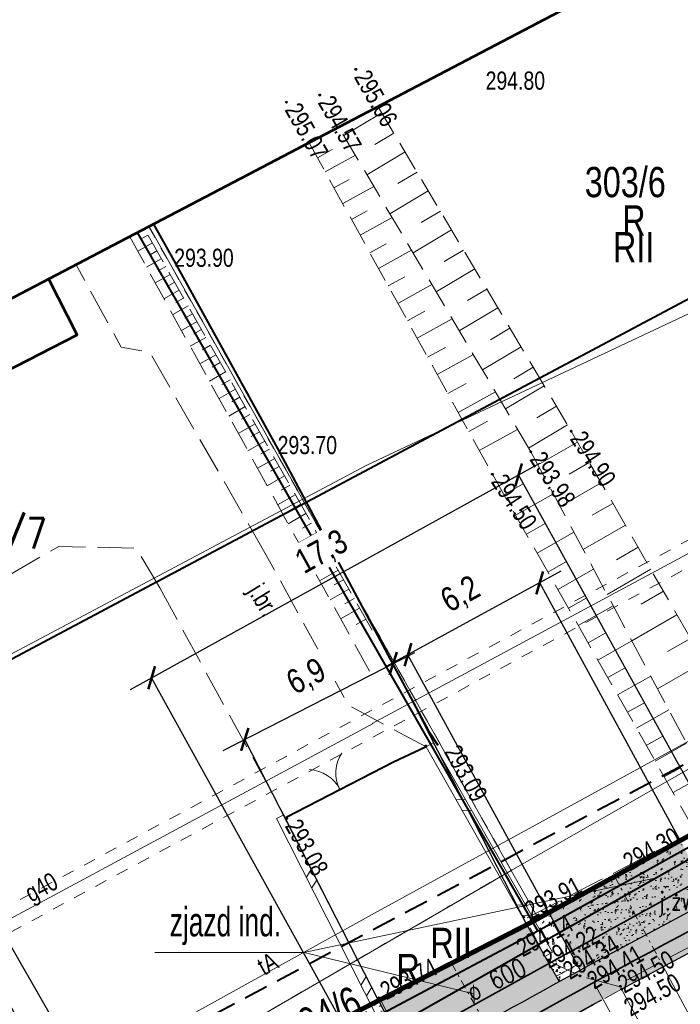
# Model space of a CAD drawing. Header units: metres. Extents: x 7437397 to 7437781, y 5556608 to 5556944.
# Tile 30 of 46: x 7437610 to 7437637, y 5556741 to 5556781. Entities that reach past the tile are written whole.
import ezdxf

# ---------------------------------------------------------------- set-up
doc = ezdxf.new("R2010")
doc.units = ezdxf.units.M
doc.header["$MEASUREMENT"] = 0
for name, pattern in [('0.5_0.5', [1.5, 0.5, -0.5, 0.5]), ('314-500', [2.5, 2, -0.5]), ('BUBZ01-500', [1.75, 1.25, -0.5]), ('DGN Style 2', [6.14715, 3.68829, -2.45886]), ('DGN Style 4', [0.717182, 0.358367, -0.179184, 0.000447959, -0.179184]), ('EGBU01-500', [1, 0.5, -0.5]), ('KTCR02-500', [1.5, 1, -0.5]), ('KTJZ01-500', [2, 1.5, -0.5])]:
    doc.linetypes.add(name, pattern=pattern)
doc.layers.get('0').update_dxf_attribs({"color": 250, "lineweight": 5})
for name, color, linetype, lineweight in [('203-Punkt załamania granicy działki nie stabilizowany', 7, 'Continuous', 5), ('905-Brama w ogrodzeniu', 7, 'Continuous', 5), ('_PROJ_WYMIARY', 7, 'Continuous', 9), ('_PROJ_ZAGOSPODAROWANIE', 7, 'Continuous', 13), ('ARCH_HATCH', 7, 'Continuous', 13), ('BUBZ01', 250, 'Continuous', 5), ('BUBZ01_1', 250, 'Continuous', 5), ('BUIB02_01', 250, 'Continuous', 5), ('BUIB05_01', 250, 'Continuous', 5), ('BUUD02_01', 250, 'Continuous', 5), ('D_kilometraz', 7, 'Continuous', 13), ('D_krawedz swobodna jezdni', 7, 'DGN Style 2', 30), ('D_kraweznik obnizony', 7, 'DGN Style 2', 30), ('D_obrzeze', 7, 'Continuous', 30), ('D_opis trasy', 7, 'Continuous', 13), ('D_opisy', 7, 'Continuous', 13), ('D_osie', 7, 'DGN Style 4', 13), ('D_pobocze', 7, 'Continuous', 13), ('EGBB01', 250, 'Continuous', 5), ('EGBD03', 250, 'Continuous', 5), ('EGBK02', 250, 'Continuous', 5), ('EGBP04_03', 250, 'Continuous', 5), ('EGBU01', 250, 'Continuous', 5), ('ELEKTRYKA_TRASY', 1, 'Continuous', 35), ('GAZ', 50, 'Continuous', 30), ('KTJZ01', 250, 'Continuous', 5), ('KTOK02', 250, 'Continuous', 5), ('KTOK05_01', 250, 'Continuous', 5), ('MPZP', 250, 'Continuous', 5), ('punkt wysokościowy sztuczny', 7, 'Continuous', 5), ('RTPW01', 250, 'Continuous', 5), ('RTPW02', 250, 'Continuous', 5), ('rzedne dla projektanta', 250, 'Continuous', 5), ('SUPG_01', 250, 'Continuous', 5), ('SUPT_01', 250, 'Continuous', 5), ('SUPW_01', 250, 'Continuous', 5), ('Warstwa 1', 250, 'Continuous', 5), ('Warstwa 14', 250, 'Continuous', 5)]:
    doc.layers.add(name, color=color, linetype=linetype, lineweight=lineweight)
doc.styles.add('DROGI', font='arial.ttf', dxfattribs={"width": 0.55, "height": 1.25})
doc.styles.add('ROMANS', font='arial.ttf', dxfattribs={"width": 0.8})
doc.styles.get("Standard").update_dxf_attribs({"font": 'txt.shx', "width": 0.75})
doc.linetypes.add('KTOK05_01-500', pattern='A,3.75,[13,dgnlstyle-rozp_2015.shx,S=0.002778,R=0,X=0,Y=0],3.75', length=7.5)
doc.dimstyles.new('1-500', dxfattribs={"dimscale": 10, "dimtxt": 0.1, "dimasz": 0.07, "dimexe": 0, "dimexo": 0, "dimgap": 0.05, "dimtad": 1, "dimdec": 1, "dimrnd": 0.08, "dimzin": 0, "dimtxsty": 'ROMANS', "dimblk": 'ARCHTICK', "dimcen": 0.02, "dimdle": 0.1, "dimclrt": 256, "dimadec": 0, "dimazin": 0, "dimtfac": 0.666667, "dimtdec": 1, "dimtofl": 0, "dimtmove": 1, "dimatfit": 2, "dimfxl": 0, "dimtolj": 1, "dimtzin": 0, "dimarcsym": 0})
pattern_1 = [(50, (0, 0), (0.7172601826, -0.062752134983), [0.075, -0.825]), (355, (0, 0), (-0.138751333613, 0.7521921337), [0.06, -0.66]), (100.45144446, (0.0598, -0.0052), (0.578508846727, 0.68943999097), [0.063740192, -0.701142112]), (46.1842, (0, 0.2), (1.06724133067, -0.16551928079), [0.1125, -1.2375]), (96.63563549, (0.0889, 0.1862), (0.93466194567, 0.97411860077), [0.095610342, -1.05171376]), (351.18416399, (0, 0.2), (0.93466194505, 0.97411860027), [0.09, -0.990000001]), (21, (0.1, 0.15), (0.59690705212, -0.402618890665), [0.075, -0.825]), (326, (0.1, 0.15), (0.24331533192, 0.725150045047), [0.06, -0.66]), (71.45144474, (0.14974, 0.11645), (0.84022237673, 0.322531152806), [0.06374019, -0.701142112]), (37.5, (0, 0), (0.012159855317, 0.332893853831), [0, -0.652, 0, -0.67, 0, -0.6625]), (7.5, (0, 0), (0.263069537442, 0.394411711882), [0, -0.382, 0, -0.637, 0, -0.2525]), (327.5, (-0.223, 0), (0.5338224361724, -0.022554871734), [0, -0.25, 0, -0.78, 0, -1.035]), (317.5, (-0.323, 0), (0.583186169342, 0.100104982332), [0, -0.325, 0, -0.518, 0, -0.735])]

# ---------------------------------------------------------------- blocks, each defined once
blk = doc.blocks.new('203')
at = {"layer": '203-Punkt załamania granicy działki nie stabilizowany', "linetype": 'Continuous', "lineweight": 13}
h = blk.add_hatch(color=96, dxfattribs=at)
edge = h.paths.add_edge_path()
edge.add_arc((0, 0), 0.45, 0, 360)
blk = doc.blocks.new('PW02')
at = {"layer": 'punkt wysokościowy sztuczny', "linetype": 'Continuous', "lineweight": 13}
h = blk.add_hatch(color=0, dxfattribs=at)
edge = h.paths.add_edge_path()
edge.add_arc((0, 0), 0.45, 0, 360)
blk = doc.blocks.new('905')
at = {"layer": '905-Brama w ogrodzeniu', "color": 0, "linetype": 'Continuous', "lineweight": 13}
for centre, start, end in [((-15, 0), 0, 60), ((15, 0), 120, 180)]:
    blk.add_arc(centre, 15, start, end, dxfattribs=at)
blk = doc.blocks.new('_ArchTick')
at = {"color": 0, "linetype": 'ByBlock', "const_width": 0.15}
blk.add_lwpolyline([(-0.5, -0.5), (0.5, 0.5)], dxfattribs=at)
blk = doc.blocks.new('*D55')
at = {"layer": '_PROJ_WYMIARY', "color": 0, "lineweight": -2, "transparency": 16777216}
for p, q in [((7437603.621, 5556743.499), (7437608.183, 5556745.878)), ((7437612.907, 5556734.654), (7437607.296, 5556745.415)), ((7437610.119, 5556733.2), (7437604.508, 5556743.962))]:
    blk.add_line(p, q, dxfattribs=at)
at = {"layer": 'Defpoints', "color": 0}
for p in [(7437607.296, 5556745.415), (7437612.907, 5556734.654), (7437610.119, 5556733.2)]:
    blk.add_point(p, dxfattribs=at)
at = {"layer": '_PROJ_WYMIARY', "transparency": 16777216, "insert": (7437605.393, 5556745.665), "char_height": 1, "attachment_point": 5, "rotation": 27.5386, "style": 'ROMANS', "bg_fill": 3, "box_fill_scale": 1.25, "bg_fill_color": 256, "bg_fill_true_color": 13158600, "bg_fill_transparency": 0}
blk.add_mtext('\\A1;3,1', dxfattribs=at)
at = {"layer": '_PROJ_WYMIARY', "color": 0, "lineweight": -2, "transparency": 16777216, "xscale": 0.7000000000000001, "yscale": 0.7000000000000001, "zscale": 0.7000000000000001}
for p, rotation in [((7437607.296, 5556745.415), 27.53863694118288), ((7437604.508, 5556743.962), 207.5386369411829)]:
    blk.add_blockref('_ArchTick', p, dxfattribs=dict(at, rotation=rotation))
blk = doc.blocks.new('*D56')
at = {"layer": '_PROJ_WYMIARY', "color": 0, "lineweight": -2, "transparency": 16777216}
for p, q in [((7437618.583, 5556751.178), (7437626.495, 5556755.227)), ((7437631.127, 5556743.978), (7437625.604, 5556754.771)), ((7437624.996, 5556740.841), (7437619.473, 5556751.633))]:
    blk.add_line(p, q, dxfattribs=at)
at = {"layer": 'Defpoints', "color": 0}
for p in [(7437625.604, 5556754.771), (7437631.127, 5556743.978), (7437624.996, 5556740.841)]:
    blk.add_point(p, dxfattribs=at)
at = {"layer": '_PROJ_WYMIARY', "color": 0, "lineweight": -2, "transparency": 16777216, "xscale": 0.7000000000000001, "yscale": 0.7000000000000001, "zscale": 0.7000000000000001}
for p, rotation in [((7437625.604, 5556754.771), 27.1006122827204), ((7437619.473, 5556751.633), 207.1006122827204)]:
    blk.add_blockref('_ArchTick', p, dxfattribs=dict(at, rotation=rotation))
at = {"layer": '_PROJ_WYMIARY', "transparency": 16777216, "insert": (7437622.037, 5556754.182), "char_height": 1, "attachment_point": 5, "rotation": 27.1006, "style": 'ROMANS', "bg_fill": 3, "box_fill_scale": 1.25, "bg_fill_color": 256, "bg_fill_true_color": 13158600, "bg_fill_transparency": 0}
blk.add_mtext('\\A1;6,9', dxfattribs=at)
blk = doc.blocks.new('*D57')
at = {"layer": '_PROJ_WYMIARY', "color": 0, "lineweight": -2, "transparency": 16777216}
for p, q in [((7437632.533, 5556758.581), (7437625.337, 5556754.656)), ((7437637.464, 5556747.455), (7437631.655, 5556758.102)), ((7437632.024, 5556744.487), (7437626.215, 5556755.135))]:
    blk.add_line(p, q, dxfattribs=at)
at = {"layer": 'Defpoints', "color": 0}
for p in [(7437626.215, 5556755.135), (7437637.464, 5556747.455), (7437632.024, 5556744.487)]:
    blk.add_point(p, dxfattribs=at)
at = {"layer": '_PROJ_WYMIARY', "color": 0, "lineweight": -2, "transparency": 16777216, "xscale": 0.7000000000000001, "yscale": 0.7000000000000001, "zscale": 0.7000000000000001}
for p, rotation in [((7437631.655, 5556758.102), 28.61385684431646), ((7437626.215, 5556755.135), 208.6138568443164)]:
    blk.add_blockref('_ArchTick', p, dxfattribs=dict(at, rotation=rotation))
at = {"layer": '_PROJ_WYMIARY', "transparency": 16777216, "insert": (7437628.408, 5556757.585), "char_height": 1, "attachment_point": 5, "rotation": 28.6139, "style": 'ROMANS', "bg_fill": 3, "box_fill_scale": 1.25, "bg_fill_color": 256, "bg_fill_true_color": 13158600, "bg_fill_transparency": 0}
blk.add_mtext('\\A1;6,2', dxfattribs=at)
blk = doc.blocks.new('*D58')
at = {"layer": '_PROJ_WYMIARY', "color": 0, "lineweight": -2, "transparency": 16777216}
for p, q in [((7437614.75, 5556753.699), (7437631.658, 5556763.043)), ((7437640.806, 5556744.421), (7437630.783, 5556762.559)), ((7437625.649, 5556736.045), (7437615.625, 5556754.183))]:
    blk.add_line(p, q, dxfattribs=at)
at = {"layer": 'Defpoints', "color": 0}
for p in [(7437630.783, 5556762.559), (7437640.806, 5556744.421), (7437625.649, 5556736.045)]:
    blk.add_point(p, dxfattribs=at)
at = {"layer": '_PROJ_WYMIARY', "color": 0, "lineweight": -2, "transparency": 16777216, "xscale": 0.7000000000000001, "yscale": 0.7000000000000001, "zscale": 0.7000000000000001}
for p, rotation in [((7437630.783, 5556762.559), 28.92677476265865), ((7437615.625, 5556754.183), 208.9267747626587)]:
    blk.add_blockref('_ArchTick', p, dxfattribs=dict(at, rotation=rotation))
at = {"layer": '_PROJ_WYMIARY', "transparency": 16777216, "insert": (7437622.671, 5556759.335), "char_height": 1, "attachment_point": 5, "rotation": 28.9268, "style": 'ROMANS', "bg_fill": 3, "box_fill_scale": 1.25, "bg_fill_color": 256, "bg_fill_true_color": 13158600, "bg_fill_transparency": 0}
blk.add_mtext('\\A1;17,3', dxfattribs=at)
blk = doc.blocks.new('*D59')
at = {"layer": '_PROJ_WYMIARY', "color": 0, "lineweight": -2, "transparency": 16777216}
for p, q in [((7437607.355, 5556749.376), (7437600.259, 5556745.298)), ((7437616.872, 5556730.808), (7437606.488, 5556748.878)), ((7437611.51, 5556727.726), (7437601.126, 5556745.796))]:
    blk.add_line(p, q, dxfattribs=at)
at = {"layer": 'Defpoints', "color": 0}
for p in [(7437601.126, 5556745.796), (7437616.872, 5556730.808), (7437611.51, 5556727.726)]:
    blk.add_point(p, dxfattribs=at)
at = {"layer": '_PROJ_WYMIARY', "color": 0, "lineweight": -2, "transparency": 16777216, "xscale": 0.7000000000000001, "yscale": 0.7000000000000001, "zscale": 0.7000000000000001}
for p, rotation in [((7437606.488, 5556748.878), 29.8838281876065), ((7437601.126, 5556745.796), 209.8838281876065)]:
    blk.add_blockref('_ArchTick', p, dxfattribs=dict(at, rotation=rotation))
at = {"layer": '_PROJ_WYMIARY', "transparency": 16777216, "insert": (7437603.258, 5556748.292), "char_height": 1, "attachment_point": 5, "rotation": 29.8838, "style": 'ROMANS', "bg_fill": 3, "box_fill_scale": 1.25, "bg_fill_color": 256, "bg_fill_true_color": 13158600, "bg_fill_transparency": 0}
blk.add_mtext('\\A1;6,2', dxfattribs=at)

msp = doc.modelspace()

# ---------------------------------------------------------------- hatches: boundary and pattern name
at = {"layer": '_PROJ_ZAGOSPODAROWANIE'}
h = msp.add_hatch(dxfattribs=at)
h.set_pattern_fill('AR-CONC', color=250, scale=0.1, style=0)
h.set_pattern_definition(pattern_1)
h.paths.add_polyline_path([(7437637.465, 5556747.453), (7437634.758, 5556745.961), (7437636.047, 5556743.567), (7437638.768, 5556745.033), (7437638.65, 5556745.253)])
h = msp.add_hatch(dxfattribs=at)
h.set_pattern_fill('AR-CONC', color=250, scale=0.1, style=0)
h.set_pattern_definition(pattern_1)
h.paths.add_polyline_path([(7437633.326, 5556742.1, -0.000938), (7437634.321, 5556742.638), (7437636.047, 5556743.567), (7437634.758, 5556745.961), (7437632.038, 5556744.461), (7437633.206, 5556742.319), (7437633.326, 5556742.1)])
h = msp.add_hatch(dxfattribs=at)
h.set_pattern_fill('AR-CONC', color=251, scale=0.1, style=0)
h.set_pattern_definition(pattern_1)
h.paths.add_polyline_path([(7437632.338, 5556741.846, -0.00082), (7437633.206, 5556742.319), (7437632.038, 5556744.461), (7437631.6, 5556744.22), (7437631.127, 5556743.978)])
h = msp.add_hatch(dxfattribs=at)
h.set_pattern_fill('AR-CONC', color=251, scale=0.1, style=0)
h.set_pattern_definition(pattern_1)
h.paths.add_polyline_path([(7437632.461, 5556741.628, -0.000817), (7437633.326, 5556742.1), (7437633.326, 5556742.1), (7437633.206, 5556742.319, 0.00082), (7437632.338, 5556741.846)])
h = msp.add_hatch(dxfattribs=at)
h.set_pattern_fill('AR-CONC', color=251, scale=0.1, style=0)
h.set_pattern_definition(pattern_1)
h.paths.add_polyline_path([(7437626.233, 5556738.409), (7437624.996, 5556740.841), (7437624.106, 5556740.385), (7437625.367, 5556737.907, -0.00083)])
at = {"layer": 'ARCH_HATCH', "linetype": 'Continuous', "lineweight": 35}
h = msp.add_hatch(color=252, dxfattribs=at)
h.dxf.hatch_style = 1
h.paths.add_polyline_path([(7437637.465, 5556747.453), (7437634.758, 5556745.961), (7437636.047, 5556743.567), (7437638.768, 5556745.033), (7437638.65, 5556745.253)])
h = msp.add_hatch(color=252, dxfattribs=at)
h.dxf.hatch_style = 1
h.paths.add_polyline_path([(7437633.326, 5556742.1, -0.000938), (7437634.321, 5556742.638), (7437636.047, 5556743.567), (7437634.758, 5556745.961), (7437632.038, 5556744.461), (7437633.206, 5556742.319), (7437633.326, 5556742.1)])
h = msp.add_hatch(color=252, dxfattribs=at)
h.dxf.hatch_style = 1
h.paths.add_polyline_path([(7437636.758, 5556742.247), (7437640.8, 5556744.423), (7437638.768, 5556745.033), (7437636.047, 5556743.567)])
h = msp.add_hatch(color=252, dxfattribs=at)
h.dxf.hatch_style = 1
h.paths.add_polyline_path([(7437629.394, 5556739.925, -0.002909), (7437632.461, 5556741.628), (7437632.338, 5556741.846), (7437631.127, 5556743.978), (7437628.01, 5556742.383)])
h = msp.add_hatch(color=252, dxfattribs=at)
h.dxf.hatch_style = 1
h.paths.add_polyline_path([(7437630.13, 5556738.618, -0.004664), (7437635.032, 5556741.317), (7437636.758, 5556742.247), (7437636.047, 5556743.567), (7437634.321, 5556742.638, 0.004664), (7437629.394, 5556739.925)])
h = msp.add_hatch(color=252, dxfattribs=at)
h.dxf.hatch_style = 1
h.paths.add_polyline_path([(7437626.346, 5556738.186, -0.002909), (7437629.394, 5556739.925), (7437628.01, 5556742.383), (7437624.996, 5556740.841), (7437626.233, 5556738.409)])

# ---------------------------------------------------------------- linework, layer by layer
at = {"layer": '_PROJ_WYMIARY'}
for points in [[(7437621.91, 5556742.83), (7437636.486, 5556745.916)], [(7437628.935, 5556741.121), (7437621.928, 5556742.83), (7437615.76, 5556742.83)]]:
    msp.add_lwpolyline(points, dxfattribs=at)
at = {"layer": '_PROJ_ZAGOSPODAROWANIE', "linetype": '314-500'}
msp.add_lwpolyline([(7437574.98, 5556714.07, 0.2, 0.2, 0), (7437590.898, 5556722.559, 0.2, 0.2, 0), (7437596.853, 5556725.825, 0.2, 0.2, 0), (7437609.876, 5556733.065, 0.2, 0.2, 0), (7437612.907, 5556734.654, 0.2, 0.2, 0), (7437631.127, 5556743.978, 0.2, 0.2, 0), (7437638.748, 5556748.16, 0.2, 0.2, 0), (7437651.337, 5556755.099, 0.2, 0.2, 0), (7437661.046, 5556760.397, 0.2, 0.2, 0), (7437671.575, 5556766.01, 0.2, 0.2, 0), (7437677.838, 5556769.349, 0.2, 0.2, 0), (7437680.108, 5556770.559, 0.2, 0.2, 0), (7437683.04, 5556776.81, 0.2, 0.2, 0), (7437685.856, 5556778.354, 0.2, 0.2, 0), (7437690.99, 5556768.992, 0.2, 0.2, 0), (7437515.52, 5556670.824, 0, 0, 0)], format="xyseb", dxfattribs=at)
at = {"layer": 'ARCH_HATCH', "color": 252, "linetype": 'Continuous', "lineweight": 35, "extrusion": (0, 0, -1)}
msp.add_arc((-7437794.519, 5556448.494), 334.223, 58.80006, 62.54863, dxfattribs=at)
at = {"layer": 'BUBZ01', "color": 7, "linetype": 'BUBZ01-500', "lineweight": 13}
for p, q in [((7437624.98, 5556777.778), (7437632.96, 5556764.373)), ((7437631.291, 5556763.521), (7437623.355, 5556776.927)), ((7437622.13, 5556776.285), (7437629.701, 5556762.587)), ((7437624.73, 5556756.153), (7437615.329, 5556772.723)), ((7437614.719, 5556772.404), (7437624.76, 5556754.212)), ((7437640.461, 5556751.33), (7437632.96, 5556764.373)), ((7437629.701, 5556762.587), (7437638.09, 5556747.805))]:
    msp.add_line(p, q, dxfattribs=at)
at = {"layer": 'BUBZ01', "color": 7, "linetype": 'BUBZ01-500', "lineweight": 13, "flags": 128}
msp.add_lwpolyline([(7437631.291, 5556763.521), (7437639.226, 5556748.664), (7437638.726, 5556747.113)], dxfattribs=at)
at = {"layer": 'BUBZ01_1', "color": 7, "linetype": 'Continuous', "lineweight": 13}
for p, q in [((7437623.56, 5556776.581), (7437625.135, 5556777.518)), ((7437624.845, 5556776.211), (7437625.634, 5556776.681)), ((7437623.084, 5556776.009), (7437622.47, 5556775.67)), ((7437624.515, 5556774.968), (7437626.094, 5556775.907)), ((7437624.041, 5556775.769), (7437622.795, 5556775.081)), ((7437625.802, 5556774.599), (7437626.593, 5556775.07)), ((7437623.789, 5556774.776), (7437623.157, 5556774.427)), ((7437624.802, 5556774.482), (7437623.518, 5556773.773)), ((7437625.47, 5556773.354), (7437627.053, 5556774.296)), ((7437624.532, 5556773.479), (7437623.88, 5556773.119)), ((7437626.759, 5556772.987), (7437627.551, 5556773.459)), ((7437625.564, 5556773.196), (7437624.241, 5556772.464)), ((7437626.425, 5556771.741), (7437628.012, 5556772.685)), ((7437615.171, 5556772.301), (7437615.472, 5556772.471)), ((7437615.051, 5556771.803), (7437615.656, 5556772.146)), ((7437615.536, 5556771.648), (7437615.841, 5556771.821)), ((7437625.311, 5556772.116), (7437624.639, 5556771.745)), ((7437626.364, 5556771.844), (7437625.001, 5556771.091)), ((7437627.716, 5556771.375), (7437628.51, 5556771.848)), ((7437615.412, 5556771.148), (7437616.025, 5556771.496)), ((7437615.901, 5556770.996), (7437616.21, 5556771.171)), ((7437627.38, 5556770.128), (7437628.971, 5556771.074)), ((7437615.774, 5556770.494), (7437616.394, 5556770.846)), ((7437626.091, 5556770.754), (7437625.398, 5556770.371)), ((7437616.135, 5556769.839), (7437616.763, 5556770.196)), ((7437616.266, 5556770.344), (7437616.579, 5556770.521)), ((7437627.202, 5556770.429), (7437625.796, 5556769.652)), ((7437628.673, 5556769.763), (7437629.469, 5556770.237)), ((7437616.631, 5556769.691), (7437616.947, 5556769.871)), ((7437616.496, 5556769.185), (7437617.132, 5556769.546)), ((7437628.335, 5556768.514), (7437629.93, 5556769.464)), ((7437616.996, 5556769.039), (7437617.316, 5556769.22)), ((7437626.907, 5556769.326), (7437626.194, 5556768.932)), ((7437628.04, 5556769.013), (7437626.592, 5556768.213)), ((7437616.857, 5556768.53), (7437617.501, 5556768.895)), ((7437617.362, 5556768.387), (7437617.685, 5556768.57)), ((7437629.63, 5556768.151), (7437630.428, 5556768.626)), ((7437617.219, 5556767.876), (7437617.869, 5556768.245)), ((7437617.727, 5556767.734), (7437618.054, 5556767.92)), ((7437627.761, 5556767.834), (7437627.025, 5556767.428)), ((7437629.29, 5556766.901), (7437630.889, 5556767.853)), ((7437617.616, 5556767.156), (7437618.275, 5556767.53)), ((7437628.916, 5556767.533), (7437627.423, 5556766.708)), ((7437618.128, 5556767.017), (7437618.46, 5556767.205)), ((7437630.587, 5556766.538), (7437631.387, 5556767.015)), ((7437618.013, 5556766.436), (7437618.681, 5556766.815)), ((7437618.53, 5556766.299), (7437618.865, 5556766.49)), ((7437618.411, 5556765.716), (7437619.087, 5556766.1)), ((7437628.615, 5556766.342), (7437627.857, 5556765.923)), ((7437630.245, 5556765.288), (7437631.847, 5556766.242)), ((7437618.931, 5556765.582), (7437619.271, 5556765.775)), ((7437629.83, 5556765.989), (7437628.291, 5556765.138)), ((7437618.808, 5556764.996), (7437619.492, 5556765.385)), ((7437631.544, 5556764.926), (7437632.346, 5556765.404)), ((7437619.333, 5556764.864), (7437619.677, 5556765.06)), ((7437619.205, 5556764.276), (7437619.898, 5556764.67)), ((7437629.506, 5556764.785), (7437628.725, 5556764.353)), ((7437631.2, 5556763.674), (7437632.806, 5556764.631)), ((7437619.734, 5556764.147), (7437620.082, 5556764.344)), ((7437630.744, 5556764.444), (7437629.159, 5556763.568)), ((7437619.603, 5556763.557), (7437620.304, 5556763.954)), ((7437631.582, 5556762.976), (7437633.221, 5556763.919)), ((7437620, 5556762.837), (7437620.71, 5556763.239)), ((7437620.136, 5556763.429), (7437620.488, 5556763.629)), ((7437620.537, 5556762.712), (7437620.894, 5556762.914)), ((7437632.873, 5556762.596), (7437633.706, 5556763.075)), ((7437620.397, 5556762.117), (7437621.115, 5556762.524)), ((7437620.975, 5556761.929), (7437621.337, 5556762.134)), ((7437630.972, 5556762.189), (7437630.181, 5556761.74)), ((7437632.499, 5556761.258), (7437634.191, 5556762.232)), ((7437620.831, 5556761.331), (7437621.558, 5556761.744)), ((7437632.221, 5556761.779), (7437630.662, 5556760.894)), ((7437621.413, 5556761.146), (7437621.779, 5556761.354)), ((7437633.817, 5556760.894), (7437634.677, 5556761.388)), ((7437621.264, 5556760.546), (7437622, 5556760.964)), ((7437621.851, 5556760.364), (7437622.222, 5556760.574)), ((7437631.875, 5556760.549), (7437631.105, 5556760.112)), ((7437633.452, 5556759.475), (7437635.199, 5556760.48)), ((7437621.698, 5556759.761), (7437622.443, 5556760.184)), ((7437633.068, 5556760.193), (7437631.549, 5556759.331)), ((7437622.289, 5556759.581), (7437622.664, 5556759.794)), ((7437634.834, 5556759.06), (7437635.722, 5556759.571)), ((7437622.131, 5556758.975), (7437622.886, 5556759.403)), ((7437622.727, 5556758.798), (7437623.107, 5556759.013)), ((7437632.742, 5556758.975), (7437631.992, 5556758.549)), ((7437622.565, 5556758.19), (7437623.328, 5556758.623)), ((7437633.88, 5556758.674), (7437632.399, 5556757.833)), ((7437634.44, 5556757.625), (7437636.244, 5556758.663)), ((7437623.165, 5556758.015), (7437623.55, 5556758.233)), ((7437622.998, 5556757.405), (7437623.771, 5556757.843)), ((7437635.85, 5556757.227), (7437636.767, 5556757.754)), ((7437623.603, 5556757.233), (7437623.992, 5556757.453)), ((7437633.573, 5556757.466), (7437632.842, 5556757.052)), ((7437634.691, 5556757.154), (7437633.249, 5556756.335)), ((7437623.432, 5556756.619), (7437624.213, 5556757.063)), ((7437635.463, 5556755.709), (7437637.326, 5556756.781)), ((7437624.078, 5556756.385), (7437624.472, 5556756.608)), ((7437634.367, 5556756.023), (7437633.655, 5556755.619)), ((7437635.468, 5556755.701), (7437634.062, 5556754.903)), ((7437636.939, 5556755.263), (7437637.886, 5556755.808)), ((7437636.522, 5556753.727), (7437638.446, 5556754.834)), ((7437635.162, 5556754.58), (7437634.468, 5556754.186)), ((7437636.244, 5556754.247), (7437634.875, 5556753.47)), ((7437635.957, 5556753.137), (7437635.281, 5556752.754)), ((7437636.985, 5556752.86), (7437635.651, 5556752.103)), ((7437636.715, 5556751.76), (7437636.057, 5556751.386)), ((7437637.726, 5556751.472), (7437636.427, 5556750.735)), ((7437637.438, 5556750.448), (7437636.797, 5556750.084)), ((7437638.432, 5556750.151), (7437637.166, 5556749.433))]:
    msp.add_line(p, q, dxfattribs=at)
at = {"layer": 'BUIB02_01', "color": 212, "linetype": 'Continuous', "lineweight": 40, "flags": 128}
for points in [[(7437631.582, 5556743.722), (7437658.25, 5556758.524), (7437681.414, 5556770.995), (7437736.328, 5556800.083), (7437739.446, 5556801.87)], [(7437471.018, 5556680.168), (7437490.105, 5556682.798), (7437506.941, 5556685.963), (7437514.516, 5556687.29), (7437530.92, 5556693.586), (7437543.72, 5556699.172), (7437579.76, 5556716.205), (7437631.582, 5556743.722), (7437615.039, 5556772.576)]]:
    msp.add_lwpolyline(points, dxfattribs=at)
at = {"layer": 'BUIB05_01', "color": 7, "linetype": 'Continuous', "lineweight": 40}
msp.add_line((7437638.72, 5556747.18), (7437623.98, 5556738.84), dxfattribs=at)
at = {"layer": 'BUUD02_01', "color": 7, "linetype": 'Continuous', "lineweight": 13, "flags": 128}
for points in [[(7437627.26, 5556751.49), (7437626.96, 5556751.32)], [(7437627.26, 5556751.49), (7437632.18, 5556742.84)], [(7437626.96, 5556751.32), (7437631.87, 5556742.67)], [(7437628.19, 5556749.15), (7437628.6, 5556749.13)], [(7437628.43, 5556748.71), (7437628.85, 5556748.7)], [(7437620.78, 5556748.37), (7437621.09, 5556748.52)], [(7437620.78, 5556748.37), (7437625.47, 5556739.12)], [(7437621.09, 5556748.52), (7437625.79, 5556739.28)], [(7437622.23, 5556746.29), (7437622.02, 5556745.94)], [(7437622.46, 5556745.85), (7437622.24, 5556745.5)], [(7437630.66, 5556744.8), (7437631.07, 5556744.78)], [(7437630.91, 5556744.36), (7437631.32, 5556744.35)], [(7437632.18, 5556742.84), (7437631.87, 5556742.67)], [(7437624.49, 5556741.84), (7437624.28, 5556741.49)], [(7437624.72, 5556741.4), (7437624.5, 5556741.04)]]:
    msp.add_lwpolyline(points, dxfattribs=at)
at = {"layer": 'D_kilometraz', "flags": 128}
msp.add_lwpolyline([(7437634.746, 5556740.026), (7437633.911, 5556741.564)], dxfattribs=at)
at = {"layer": 'D_krawedz swobodna jezdni'}
for q in [(7437637.465, 5556747.453), (7437633.326, 5556742.1)]:
    msp.add_line((7437632.038, 5556744.461), q, dxfattribs=at)
at = {"layer": 'D_kraweznik obnizony'}
msp.add_line((7437635.032, 5556741.317), (7437640.8, 5556744.423), dxfattribs=at)
at = {"layer": 'D_kraweznik obnizony', "extrusion": (0, 0, -1)}
msp.add_arc((-7437777.277, 5556477.184), 300, 59.64038, 61.69603, dxfattribs=at)
at = {"layer": 'D_obrzeze'}
for p, q in [((7437634.321, 5556742.638), (7437684.009, 5556769.397)), ((7437631.127, 5556743.978), (7437624.996, 5556740.841)), ((7437631.127, 5556743.978), (7437632.461, 5556741.628)), ((7437624.996, 5556740.841), (7437626.346, 5556738.186))]:
    msp.add_line(p, q, dxfattribs=at)
at = {"layer": 'D_obrzeze', "extrusion": (0, 0, -1)}
msp.add_arc((-7437777.277, 5556477.184), 301.5, 58.77848, 61.69603, dxfattribs=at)
at = {"layer": 'D_opis trasy', "flags": 128}
msp.add_lwpolyline([(7437635.032, 5556741.317), (7437637.188, 5556737.313)], dxfattribs=at)
at = {"layer": 'D_opisy'}
msp.add_line((7437636.758, 5556742.247), (7437648.009, 5556721.355), dxfattribs=at)
at = {"layer": 'D_osie'}
for p, q in [((7437634.758, 5556745.961), (7437636.758, 5556742.247)), ((7437628.01, 5556742.383), (7437630.13, 5556738.618))]:
    msp.add_line(p, q, dxfattribs=at)
at = {"layer": 'D_pobocze', "flags": 128}
for points in [[(7437631.127, 5556743.978), (7437631.6, 5556744.22), (7437632.038, 5556744.461)], [(7437624.996, 5556740.841), (7437624.106, 5556740.385), (7437625.367, 5556737.907)]]:
    msp.add_lwpolyline(points, dxfattribs=at)
at = {"layer": 'D_pobocze', "extrusion": (0, 0, -1)}
msp.add_arc((-7437777.277, 5556477.184), 301.75, 61.29324, 61.48108, dxfattribs=at)
at = {"layer": 'EGBB01', "color": 7, "linetype": 'Continuous', "lineweight": 53, "flags": 128}
msp.add_lwpolyline([(7437598.296, 5556763.803), (7437599.419, 5556761.614), (7437612.554, 5556768.35), (7437611.373, 5556770.652)], dxfattribs=at)
at = {"layer": 'EGBD03', "color": 96, "linetype": 'Continuous', "lineweight": 13, "flags": 128}
for points in [[(7437615.518, 5556772.822), (7437630.48, 5556746.22)], [(7437630.48, 5556746.22), (7437656.77, 5556761.25)], [(7437631.6, 5556744.22), (7437658.07, 5556758.81)], [(7437610.22, 5556734.46), (7437630.48, 5556746.22)], [(7437631.6, 5556744.22), (7437630.48, 5556746.22)], [(7437631.6, 5556744.22), (7437610.73, 5556733.54)]]:
    msp.add_lwpolyline(points, dxfattribs=at)
at = {"layer": 'EGBU01', "color": 96, "linetype": 'EGBU01-500', "lineweight": 13, "flags": 128}
for points in [[(7437630.48, 5556746.22), (7437615.518, 5556772.822)], [(7437615.518, 5556772.822), (7437630.48, 5556746.22)], [(7437610.22, 5556734.46), (7437630.48, 5556746.22)], [(7437630.48, 5556746.22), (7437610.22, 5556734.46)]]:
    msp.add_lwpolyline(points, dxfattribs=at)
at = {"layer": 'ELEKTRYKA_TRASY', "linetype": 'Continuous'}
msp.add_lwpolyline([(7437624.016, 5556736.97), (7437623.608, 5556737.72), (7437647.306, 5556750.81), (7437647.715, 5556750.008)], dxfattribs=at)
at = {"layer": 'GAZ', "linetype": '0.5_0.5', "lineweight": 20}
for points in [[(7437596.987, 5556737.911), (7437664.663, 5556774.332), (7437657.704, 5556784.961)], [(7437597.461, 5556737.031), (7437665.632, 5556773.718)]]:
    msp.add_lwpolyline(points, dxfattribs=at)
at = {"layer": 'KTJZ01', "color": 7, "linetype": 'KTJZ01-500', "lineweight": 13, "flags": 128}
for points in [[(7437487.24, 5556665.88), (7437500.01, 5556668.65), (7437509.93, 5556671.34), (7437514.81, 5556672.66), (7437528.54, 5556677.57), (7437546.18, 5556685.08), (7437562.31, 5556693.39), (7437575.78, 5556700.17), (7437584.6, 5556705.2), (7437599.33, 5556712.79), (7437607.41, 5556717.03), (7437624.22, 5556725.75), (7437636.91, 5556731.79), (7437639.91, 5556733.3), (7437648.13, 5556737.1), (7437664.08, 5556744.94), (7437674.41, 5556750.47), (7437695.47, 5556762.01), (7437726.23, 5556778.98), (7437745.592, 5556790.579), (7437740.524, 5556799.89), (7437726.071, 5556794.065), (7437721.424, 5556793.261), (7437718.653, 5556793.684), (7437716.454, 5556794.853), (7437714.78, 5556796.65), (7437713.44, 5556798.18), (7437704.05, 5556814.76), (7437696.46, 5556806.77), (7437698.53, 5556806.84), (7437700.74, 5556806.26), (7437702.79, 5556804.94), (7437704.06, 5556803.16), (7437709.44, 5556793.77), (7437711.44, 5556790.12), (7437712.13, 5556787.63), (7437712.21, 5556785.35), (7437711.59, 5556783.66), (7437709.87, 5556781.76), (7437701.28, 5556777.09), (7437699.42, 5556776.48), (7437697.78, 5556776.19), (7437695.76, 5556776.41), (7437693.65, 5556777.51), (7437692.09, 5556778.89), (7437690.49, 5556781.22), (7437685.25, 5556778.28), (7437686.1, 5556775.03), (7437686.085, 5556773.72), (7437685.81, 5556772.51), (7437685.3, 5556771.32), (7437684.475, 5556769.98), (7437683.43, 5556768.68), (7437682.12, 5556767.23), (7437680.52, 5556765.9), (7437679.609, 5556765.424), (7437667.4, 5556758.73), (7437656.58, 5556752.94), (7437646.03, 5556747.24), (7437635.04, 5556741.31), (7437625.46, 5556735.97), (7437617.31, 5556731.03), (7437610.73, 5556727.32), (7437599.83, 5556721.28), (7437592.56, 5556717.41), (7437581.48, 5556711.39), (7437572.19, 5556706.38), (7437570.63, 5556705.57), (7437559.43, 5556699.57), (7437555.27, 5556697.37), (7437547.58, 5556693.6), (7437542.1, 5556690.99), (7437536.78, 5556688.64), (7437527.13, 5556684.56), (7437524.75, 5556685.69), (7437522.99, 5556687.15), (7437521.44, 5556689.45), (7437520.46, 5556691.39), (7437515.43, 5556689.51), (7437516.09, 5556686.202), (7437515.98, 5556684.5), (7437514.73, 5556681.38), (7437513.55, 5556680.28), (7437512.1, 5556679.32), (7437507.87, 5556678.13), (7437498.81, 5556675.82), (7437492.9, 5556674.29)], [(7437620.36, 5556759.25), (7437615.552, 5556767.625), (7437614.362, 5556767.845), (7437612.511, 5556771.247)], [(7437615.96, 5556757.9), (7437614.981, 5556759.539), (7437611.786, 5556759.602), (7437602.283, 5556754.159)], [(7437626.96, 5556751.32), (7437623.76, 5556753.04), (7437620.36, 5556759.25)], [(7437615.96, 5556757.9), (7437621.09, 5556748.52)], [(7437635.25, 5556741.69), (7437640.12, 5556744.26), (7437639.69, 5556745.22), (7437638.72, 5556747.2), (7437638.09, 5556747.86), (7437631.07, 5556744.22), (7437631.87, 5556742.67)], [(7437635.04, 5556741.4), (7437633.32, 5556741.86), (7437632.04, 5556742.47), (7437631.87, 5556742.67)], [(7437625.46, 5556735.97), (7437625.8, 5556737.55), (7437625.97, 5556739.03), (7437625.05, 5556740.94)]]:
    msp.add_lwpolyline(points, dxfattribs=at)
at = {"layer": 'KTOK05_01', "color": 7, "linetype": 'KTOK05_01-500', "lineweight": 40, "flags": 128}
for points in [[(7437615.701, 5556772.918), (7437616.56, 5556771.4)], [(7437616.56, 5556771.4), (7437620.83, 5556763.66), (7437627.08, 5556751.96)], [(7437627.08, 5556751.96), (7437627.45, 5556751.4)], [(7437621.18, 5556748.42), (7437625.62, 5556750.7), (7437626.94, 5556751.33)]]:
    msp.add_lwpolyline(points, dxfattribs=at)
at = {"layer": 'MPZP', "color": 212, "linetype": 'KTOK05_01-500', "lineweight": 40, "flags": 128}
msp.add_lwpolyline([(7437480.35, 5556702.039), (7437498.164, 5556705.138), (7437519.727, 5556710.673), (7437570.307, 5556733.919), (7437638.513, 5556770.222), (7437729.943, 5556819.329)], dxfattribs=at)
at = {"layer": 'MPZP', "color": 212, "linetype": 'KTCR02-500', "lineweight": 40, "flags": 128}
msp.add_lwpolyline([(7437738.295, 5556803.984), (7437715.191, 5556791.784), (7437661.349, 5556763.226), (7437574.511, 5556717.006), (7437530.05, 5556696.506), (7437525.798, 5556698.029), (7437514.19, 5556719.761)], dxfattribs=at)
at = {"layer": 'rzedne dla projektanta', "color": 7, "linetype": 'Continuous', "lineweight": 40}
for centre in [(7437624.06, 5556779.32), (7437622.57, 5556778.26), (7437621.2, 5556777.96), (7437632.96, 5556764.37), (7437631.29, 5556763.52), (7437629.7, 5556762.59), (7437626.95, 5556751.36), (7437621.21, 5556748.37), (7437631, 5556744.29), (7437632.05, 5556742.52), (7437632.46, 5556742.21), (7437633.32, 5556741.86), (7437633.84, 5556741.76), (7437634.99, 5556741.43), (7437635.04, 5556741.31), (7437625.01, 5556740.96)]:
    msp.add_circle(centre, 0.0225, dxfattribs=at)
at = {"layer": 'SUPG_01', "color": 52, "linetype": 'Continuous', "lineweight": 13, "flags": 128}
for points in [[(7437732.989, 5556813.733), (7437728.61, 5556811.05), (7437696.05, 5556793.43), (7437665.38, 5556774.15), (7437624.73, 5556752.297)], [(7437505.33, 5556697.53), (7437509.719, 5556697.926), (7437522.113, 5556702.608), (7437540.72, 5556710.32), (7437572.53, 5556724.178), (7437601.779, 5556739.923), (7437624.775, 5556752.295)]]:
    msp.add_lwpolyline(points, dxfattribs=at)
at = {"layer": 'SUPT_01', "color": 30, "linetype": 'Continuous', "lineweight": 13, "flags": 128}
for points in [[(7437624.834, 5556744.449), (7437654.2, 5556760.54), (7437665.43, 5556766.7), (7437672.97, 5556770.83), (7437672.97, 5556770.83), (7437705.49, 5556788.37), (7437705.49, 5556788.37), (7437729.04, 5556801.46), (7437729.04, 5556801.46), (7437737.403, 5556805.623)], [(7437624.834, 5556744.449), (7437603.973, 5556732.899), (7437579.114, 5556719.1), (7437574.314, 5556716.425), (7437544.39, 5556702.175), (7437531.441, 5556696.093), (7437491.469, 5556686.466), (7437485.362, 5556685.024)]]:
    msp.add_lwpolyline(points, dxfattribs=at)
at = {"layer": 'SUPW_01', "color": 5, "linetype": 'Continuous', "lineweight": 13, "flags": 128}
for points in [[(7437624.519, 5556762.969), (7437672.34, 5556785.48), (7437678.49, 5556788.41), (7437671.106, 5556801.936)], [(7437624.519, 5556762.969), (7437600.44, 5556750.19), (7437586.81, 5556744.55), (7437574.29, 5556738.446), (7437539.95, 5556721.509), (7437526.12, 5556714.05), (7437502.465, 5556704.034), (7437498.34, 5556711.451)]]:
    msp.add_lwpolyline(points, dxfattribs=at)
at = {"layer": 'Warstwa 1', "color": 207, "linetype": 'Continuous', "lineweight": 53, "true_color": 0x6e1e6e, "flags": 128}
msp.add_lwpolyline([(7437466.384, 5556694.725), (7437479.253, 5556654.299), (7437507.556, 5556623.548), (7437507.556, 5556623.548), (7437761.553, 5556761.255), (7437724.258, 5556829.774), (7437466.384, 5556694.725)], close=True, dxfattribs=at)
at = {"layer": 'Warstwa 14', "color": 7, "linetype": 'Continuous', "lineweight": 13}
msp.add_line((7437628.947, 5556740.746), (7437628.922, 5556741.497), dxfattribs=at)

# ---------------------------------------------------------------- block references
at = {"layer": 'EGBP04_03', "color": 96, "linetype": 'Continuous', "lineweight": 13, "xscale": 0.1, "yscale": 0.1, "zscale": 0.1}
for p in [(7437630.48, 5556746.22), (7437631.6, 5556744.22)]:
    msp.add_blockref('203', p, dxfattribs=at)
at = {"layer": 'KTOK02', "color": 7, "linetype": 'Continuous', "lineweight": 13, "xscale": 0.1, "yscale": 0.1, "zscale": 0.1, "rotation": 27.079}
msp.add_blockref('905', (7437623.4, 5556749.57), dxfattribs=at)
at = {"layer": 'RTPW02', "color": 7, "linetype": 'Continuous', "lineweight": 13, "xscale": 0.1, "yscale": 0.1, "zscale": 0.1}
for p in [(7437616.56, 5556771.4), (7437620.83, 5556763.66)]:
    msp.add_blockref('PW02', p, dxfattribs=at)

# ---------------------------------------------------------------- texts
at = {"layer": '_PROJ_WYMIARY', "style": 'DROGI', "width": 0.65}
msp.add_text('zjazd ind.', height=1.2, dxfattribs=at).set_placement((7437616.371, 5556743.494))
at = {"layer": 'EGBD03', "color": 96, "linetype": 'Continuous', "lineweight": 30, "width": 0.8}
msp.add_text('304/7', height=1.25, dxfattribs=at).set_placement((7437606.933, 5556759.527))
at = {"layer": 'EGBD03', "color": 96, "linetype": 'Continuous', "lineweight": 30, "insert": (7437633.519, 5556774.02), "char_height": 1.25, "attachment_point": 7, "line_spacing_factor": 0.6}
msp.add_mtext('\\FWORKING_1250;\\H1x;\\W0.8;303/6', dxfattribs=at)
msp.add_mtext('\\FWORKING_1250;\\H1x;\\W0.8;303/6', dxfattribs=at)
at = {"layer": 'EGBD03', "color": 96, "linetype": 'Continuous', "lineweight": 30, "insert": (7437621.417, 5556738.905), "char_height": 1.25, "attachment_point": 7, "rotation": 25.5859, "line_spacing_factor": 0.6}
msp.add_mtext('\\FWORKING_1250;\\H1x;\\W0.8;304/6', dxfattribs=at)
at = {"layer": 'EGBK02', "color": 96, "linetype": 'Continuous', "lineweight": 30, "char_height": 1.25, "attachment_point": 1, "line_spacing_factor": 0.6}
for insert in [(7437634.682, 5556772.602), (7437627.143, 5556743.849)]:
    msp.add_mtext('\\FWORKING_1250;\\H1x;\\W0.8;RII', dxfattribs=dict(at, insert=insert))
at = {"layer": 'EGBU01', "color": 96, "linetype": 'Continuous', "lineweight": 30, "char_height": 1.25, "attachment_point": 7, "line_spacing_factor": 0.6}
for insert in [(7437635.064, 5556772.455), (7437625.737, 5556741.52)]:
    msp.add_mtext('\\FWORKING_1250;\\H1x;\\W0.8;R', dxfattribs=dict(at, insert=insert))
at = {"layer": 'KTJZ01', "color": 7, "linetype": 'Continuous', "lineweight": 13, "width": 0.8}
msp.add_text('j.żw.', height=0.75, dxfattribs=at).set_placement((7437636.565, 5556744.572))
at = {"layer": 'KTJZ01', "color": 7, "linetype": 'Continuous', "lineweight": 13, "insert": (7437620.21, 5556758.16), "char_height": 0.75, "attachment_point": 1, "rotation": 301.501, "line_spacing_factor": 0.6}
msp.add_mtext('\\FWORKING_1250;\\H1x;\\W0.8;j.br.', dxfattribs=at)
at = {"layer": 'RTPW01', "color": 7, "linetype": 'Continuous', "lineweight": 13, "char_height": 0.75, "attachment_point": 7, "line_spacing_factor": 0.6}
for s, insert in [('\\FWORKING_1250;\\H1x;\\W0.8;294.80', (7437629.423, 5556778.47)), ('\\FWORKING_1250;\\H1x;\\W0.8;293.90', (7437616.56, 5556771.15)), ('\\FWORKING_1250;\\H1x;\\W0.8;293.70', (7437620.83, 5556763.41))]:
    msp.add_mtext(s, dxfattribs=dict(at, insert=insert))
at = {"layer": 'RTPW01', "color": 7, "linetype": 'Continuous', "lineweight": 13, "insert": (7437635.386, 5556746.166), "char_height": 0.75, "attachment_point": 7, "rotation": 29.451, "line_spacing_factor": 0.6}
msp.add_mtext('\\FWORKING_1250;\\H1x;\\W0.8;294.30', dxfattribs=at)
at = {"layer": 'rzedne dla projektanta', "color": 7, "linetype": 'Continuous', "lineweight": 0, "char_height": 0.75, "attachment_point": 7, "line_spacing_factor": 0.6}
for s, insert, rotation in [('\\FWORKING_1250;\\H1x;\\W0.8; 295.06', (7437623.843, 5556779.196), 299.6408), ('\\FWORKING_1250;\\H1x;\\W0.8; 294.57', (7437622.353, 5556778.136), 299.6408), ('\\FWORKING_1250;\\H1x;\\W0.8; 295.07', (7437620.983, 5556777.836), 299.6408), ('\\FWORKING_1250;\\H1x;\\W0.8; 294.90', (7437632.751, 5556764.233), 303.2147), ('\\FWORKING_1250;\\H1x;\\W0.8; 293.98', (7437631.081, 5556763.383), 303.2147), ('\\FWORKING_1250;\\H1x;\\W0.8; 294.50', (7437629.491, 5556762.453), 303.2147), ('\\FWORKING_1250;\\H1x;\\W0.8; 293.09', (7437627.568, 5556751.311), 299.2514), ('\\FWORKING_1250;\\H1x;\\W0.8; 293.08', (7437620.992, 5556748.248), 299.2514), ('\\FWORKING_1250;\\H1x;\\W0.8; 293.91', (7437631.118, 5556744.07), 28.2362), ('\\FWORKING_1250;\\H1x;\\W0.8; 294.14', (7437630.765, 5556742.509), 28.2362), ('\\FWORKING_1250;\\H1x;\\W0.8; 294.22', (7437631.845, 5556742.032), 28.2362), ('\\FWORKING_1250;\\H1x;\\W0.8; 294.34', (7437632.725, 5556741.562), 30.8573), ('\\FWORKING_1250;\\H1x;\\W0.8; 294.41', (7437633.724, 5556741.156), 30.8573), ('\\FWORKING_1250;\\H1x;\\W0.8; 293.74', (7437625.123, 5556740.737), 26.982), ('\\FWORKING_1250;\\H1x;\\W0.8; 294.50', (7437634.961, 5556741.001), 28.7501), ('\\FWORKING_1250;\\H1x;\\W0.8; 294.50', (7437635.221, 5556740.05), 28.7501)]:
    msp.add_mtext(s, dxfattribs=dict(at, insert=insert, rotation=rotation))
at = {"layer": 'SUPG_01', "color": 7, "linetype": 'Continuous', "lineweight": 13, "insert": (7437611.35, 5556745.001), "char_height": 0.75, "attachment_point": 8, "rotation": 28.2801, "line_spacing_factor": 0.6}
msp.add_mtext('\\FWORKING;\\H1x;\\W0.8;g40', dxfattribs=at)
at = {"layer": 'SUPT_01', "color": 30, "linetype": 'Continuous', "lineweight": 13, "insert": (7437620.601, 5556742.034), "char_height": 0.75, "attachment_point": 8, "rotation": 28.9719, "line_spacing_factor": 0.6}
msp.add_mtext('\\FWORKING;\\H1x;\\W0.8;tA', dxfattribs=at)
at = {"layer": 'Warstwa 14', "color": 7, "linetype": 'Continuous', "lineweight": 13, "width": 0.8}
msp.add_text('o 600', height=0.75, rotation=26.3842, dxfattribs=at).set_placement((7437628.881, 5556740.811))

# ---------------------------------------------------------------- next in the draw order: dimensions: what is measured, and where the dimension line sits
at = {"layer": '_PROJ_WYMIARY'}
dim = msp.add_aligned_dim(p1=(7437624.996, 5556740.841), p2=(7437631.127, 5556743.978), distance=12.124, dimstyle='1-500', dxfattribs=at)
dim.commit()
dim.dimension.update_dxf_attribs({"geometry": '*D56', "text_midpoint": (7437622.037, 5556754.182)})
dim = msp.add_linear_dim(base=(7437607.296, 5556745.415), p1=(7437610.119, 5556733.2), p2=(7437612.907, 5556734.654), angle=27.5386, dimstyle='1-500', dxfattribs=at)
dim.commit()
dim.dimension.update_dxf_attribs({"geometry": '*D55', "text_midpoint": (7437605.902, 5556744.688), "dimtype": 161})

# ---------------------------------------------------------------- next in the draw order: dimensions: what is measured, and where the dimension line sits
dim = msp.add_aligned_dim(p1=(7437637.464, 5556747.455), p2=(7437632.024, 5556744.487), distance=-12.129, dimstyle='1-500', dxfattribs=at)
dim.commit()
dim.dimension.update_dxf_attribs({"geometry": '*D57', "text_midpoint": (7437628.408, 5556757.585)})

# ---------------------------------------------------------------- next in the draw order: dimensions: what is measured, and where the dimension line sits
dim = msp.add_aligned_dim(p1=(7437625.649, 5556736.045), p2=(7437640.806, 5556744.421), distance=20.723, dimstyle='1-500', dxfattribs=at)
dim.commit()
dim.dimension.update_dxf_attribs({"geometry": '*D58', "text_midpoint": (7437622.671, 5556759.335)})

# ---------------------------------------------------------------- next in the draw order: dimensions: what is measured, and where the dimension line sits
dim = msp.add_aligned_dim(p1=(7437616.872, 5556730.808), p2=(7437611.51, 5556727.726), distance=-20.841, dimstyle='1-500', dxfattribs=at)
dim.commit()
dim.dimension.update_dxf_attribs({"geometry": '*D59', "text_midpoint": (7437603.258, 5556748.292)})

doc.saveas('drawing.dxf')
